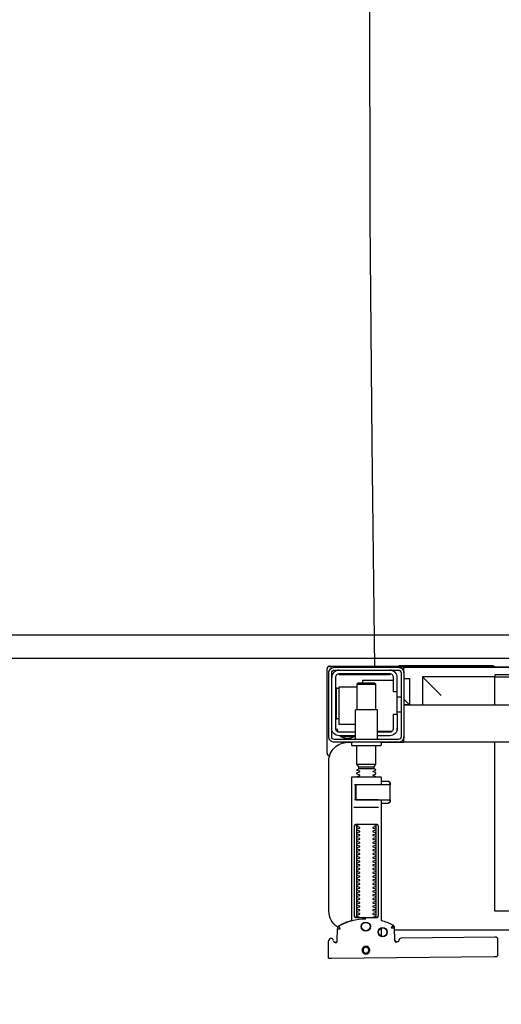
# Model space of a CAD drawing. Header units: millimetres. Extents: x 42924 to 92944, y -369470 to -179866.
# Tile 206 of 256: x 60942 to 60968, y -184023 to -183970. Entities that reach past the tile are written whole.
import ezdxf

# ---------------------------------------------------------------- set-up
doc = ezdxf.new("R2010")
doc.units = ezdxf.units.MM
doc.layers.get('0').update_dxf_attribs({"color": 8})
doc.layers.add('!! 1_zabudowa GK', color=8, linetype='Continuous')
doc.layers.add('!! 2_wypos-sanitarne', color=8, linetype='Continuous')
doc.layers.add('!!_@ wypos sanit nd', color=8, linetype='Continuous', plot=False)
doc.layers.add('E_SAP_ZASIĘG', color=150, linetype='Continuous', plot=False)

# ---------------------------------------------------------------- blocks, each defined once
blk = doc.blocks.new('A$C324a30b8')
for points in [[(0.17552, 0), (0.17692, -0.11958), (0.17797, -0.23916), (0.17832, -0.47832)], [(-0.17552, 0), (0.17552, 0)]]:
    blk.add_lwpolyline(points)
blk.add_ellipse((-0.00018, -0.49476), major_axis=(0, -0.16504), ratio=0.829441, start_param=0, end_param=6.283185)
blk = doc.blocks.new('A$C4ebe9e89')
for points in [[(0.16424, 0.15596), (0.16327, 0.15595), (0.16304, 0.15592), (0.16283, 0.15584), (0.16262, 0.15571), (0.16265, 0.15575), (0.16259, 0.15555), (0.16257, 0.15535, -0.157432), (0.16238, 0.15476), (0.1621, 0.15436, -0.241147), (0.16129, 0.15393), (0.1115, 0.15346), (0.11134, 0.15345), (0.11119, 0.15345), (0.11107, 0.15345), (0.11094, 0.15346), (0.11078, 0.15348), (0.11062, 0.15353), (0.11047, 0.15361), (0.11033, 0.15371), (0.11022, 0.15383), (0.11012, 0.15397), (0.11005, 0.15412), (0.11001, 0.15428), (0.11, 0.15445), (0.10995, 0.16345), (0.11023, 0.16384)], [(0.19647, 0.15658), (0.19626, 0.15656), (0.19605, 0.15648), (0.19585, 0.15635), (0.19566, 0.15614, 0.132231), (0.19551, 0.15564), (0.19546, 0.14909)], [(0.19768, 0.15528, 0.415336), (0.19869, 0.15429)], [(0.19885, 0.1543), (0.19898, 0.1543), (0.19913, 0.15431), (0.19927, 0.15434), (0.19941, 0.1544), (0.19953, 0.15447), (0.19965, 0.15456), (0.19975, 0.15466), (0.20007, 0.15512, 0.158481), (0.20026, 0.15571)], [(0.18031, 0.14393, 0.125713), (0.19466, 0.14774, 0.121439), (0.19519, 0.14823, -0.262119), (0.2, 0.13968), (0.2, 0.05968, -0.414214), (0.19, 0.04968), (0.18752, 0.04968, 0.405519), (0.188, 0.05018), (0.188, 0.05088, 0.414214), (0.1875, 0.05138), (0.1725, 0.05138, 0.414214), (0.172, 0.05088), (0.172, 0.05018, 0.405519), (0.17249, 0.04968, 0.001664), (0.15993, 0.04968)], [(0.172, 0.07232), (0.172, 0.06852, 0.414214), (0.1722, 0.06832), (0.18462, 0.06832), (0.1878, 0.06832, 0.414214), (0.188, 0.06852), (0.188, 0.14485), (0.18885, 0.1451), (0.18969, 0.14537), (0.19052, 0.14568), (0.19134, 0.146), (0.19215, 0.14635), (0.19295, 0.14672), (0.19374, 0.14712), (0.19456, 0.14756), (0.19465, 0.14762), (0.19473, 0.14768), (0.19481, 0.14775), (0.19488, 0.14782), (0.19495, 0.1479), (0.19502, 0.14799)], [(0.17647, 0.09332, 0.182836), (0.17637, 0.09341), (0.17515, 0.09381, 0.050055), (0.175, 0.09408), (0.175, 0.09436, 0.050055), (0.17515, 0.09462), (0.17637, 0.09503, 0.719897), (0.17637, 0.09541), (0.17515, 0.09581, 0.050055), (0.175, 0.09608), (0.175, 0.09636, 0.050055), (0.17515, 0.09662), (0.17637, 0.09703, 0.719897), (0.17637, 0.09741), (0.17515, 0.09781, 0.050055), (0.175, 0.09808), (0.175, 0.09836, 0.050055), (0.17515, 0.09862), (0.17637, 0.09903, 0.719897), (0.17637, 0.09941), (0.17515, 0.09981, 0.050055), (0.175, 0.10008), (0.175, 0.10036, 0.050055), (0.17515, 0.10062), (0.17637, 0.10103, 0.719897), (0.17637, 0.10141), (0.17515, 0.10181, 0.050055), (0.175, 0.10208), (0.175, 0.10236, 0.050055), (0.17515, 0.10262), (0.17637, 0.10303, 0.719897), (0.17637, 0.10341), (0.17515, 0.10381, 0.050055), (0.175, 0.10408), (0.175, 0.10436, 0.050055), (0.17515, 0.10462), (0.17637, 0.10503, 0.719897), (0.17637, 0.10541), (0.17515, 0.10581, 0.050055), (0.175, 0.10608), (0.175, 0.10636, 0.050055), (0.17515, 0.10662), (0.17637, 0.10703, 0.719897), (0.17637, 0.10741), (0.17515, 0.10781, 0.050055), (0.175, 0.10808), (0.175, 0.10836, 0.050055), (0.17515, 0.10862), (0.17637, 0.10903, 0.719897), (0.17637, 0.10941), (0.17515, 0.10981, 0.050055), (0.175, 0.11008), (0.175, 0.11036, 0.050055), (0.17515, 0.11062), (0.17637, 0.11103, 0.719897), (0.17637, 0.11141), (0.17515, 0.11181, 0.050055), (0.175, 0.11208), (0.175, 0.11236, 0.050055), (0.17515, 0.11262), (0.17637, 0.11303, 0.719897), (0.17637, 0.11341), (0.17515, 0.11381, 0.050055), (0.175, 0.11408), (0.175, 0.11436, 0.050055), (0.17515, 0.11462), (0.17637, 0.11503, 0.719897), (0.17637, 0.11541), (0.17515, 0.11581, 0.050055), (0.175, 0.11608), (0.175, 0.11636, 0.050055), (0.17515, 0.11662), (0.17637, 0.11703, 0.719897), (0.17637, 0.11741), (0.17515, 0.11781, 0.050055), (0.175, 0.11808), (0.175, 0.11836, 0.050055), (0.17515, 0.11862), (0.17637, 0.11903, 0.719897), (0.17637, 0.11941), (0.17515, 0.11981, 0.050055), (0.175, 0.12008), (0.175, 0.12036, 0.050055), (0.17515, 0.12062), (0.17637, 0.12103, 0.719897), (0.17637, 0.12141), (0.17515, 0.12181, 0.050055), (0.175, 0.12208), (0.175, 0.12236, 0.050055), (0.17515, 0.12262), (0.17637, 0.12303, 0.719897), (0.17637, 0.12341), (0.17515, 0.12381, 0.050055), (0.175, 0.12408), (0.175, 0.12436, 0.050055), (0.17515, 0.12462), (0.17637, 0.12503, 0.719897), (0.17637, 0.12541), (0.17515, 0.12581, 0.050055), (0.175, 0.12608), (0.175, 0.12636, 0.050055), (0.17515, 0.12662), (0.17637, 0.12703, 0.719897), (0.17637, 0.12741), (0.17515, 0.12781, 0.050055), (0.175, 0.12808), (0.175, 0.12836, 0.050055), (0.17515, 0.12862), (0.17637, 0.12903, 0.719897), (0.17637, 0.12941), (0.17515, 0.12981, 0.050055), (0.175, 0.13008), (0.175, 0.13036, 0.050055), (0.17515, 0.13062), (0.17637, 0.13103, 0.719897), (0.17637, 0.13141), (0.17515, 0.13181, 0.050055), (0.175, 0.13208), (0.175, 0.13236, 0.050055), (0.17515, 0.13262), (0.17637, 0.13303, 0.719897), (0.17637, 0.13341), (0.17515, 0.13381, 0.050055), (0.175, 0.13408), (0.175, 0.13436, 0.050055), (0.17515, 0.13462), (0.17637, 0.13503, 0.719897), (0.17637, 0.13541), (0.17515, 0.13581, 0.050055), (0.175, 0.13608), (0.175, 0.13636, 0.050055), (0.17515, 0.13662), (0.17637, 0.13703, 0.719897), (0.17637, 0.13741), (0.17515, 0.13781, 0.050055), (0.175, 0.13808), (0.175, 0.13836, 0.050055), (0.17515, 0.13862), (0.17637, 0.13903, 0.719897), (0.17637, 0.13941), (0.17515, 0.13981, 0.050055), (0.175, 0.14008), (0.175, 0.14036, 0.050055), (0.17515, 0.14062), (0.17637, 0.14103, 0.719897), (0.17637, 0.14141), (0.17515, 0.14181, 0.050055), (0.175, 0.14208), (0.175, 0.14236, 0.050055), (0.17515, 0.14262), (0.17637, 0.14303, 0.474594), (0.17647, 0.14332)], [(0.18353, 0.14332, 0.474594), (0.18364, 0.14303), (0.18486, 0.14262, 0.050055), (0.185, 0.14236), (0.185, 0.14208, 0.050055), (0.18486, 0.14181), (0.18364, 0.14141, 0.719897), (0.18364, 0.14103), (0.18486, 0.14062, 0.050055), (0.185, 0.14036), (0.185, 0.14008, 0.050055), (0.18486, 0.13981), (0.18364, 0.13941, 0.719897), (0.18364, 0.13903), (0.18486, 0.13862, 0.050055), (0.185, 0.13836), (0.185, 0.13808, 0.050055), (0.18486, 0.13781), (0.18364, 0.13741, 0.719897), (0.18364, 0.13703), (0.18486, 0.13662, 0.050055), (0.185, 0.13636), (0.185, 0.13608, 0.050055), (0.18486, 0.13581), (0.18364, 0.13541, 0.719897), (0.18364, 0.13503), (0.18486, 0.13462, 0.050055), (0.185, 0.13436), (0.185, 0.13408, 0.050055), (0.18486, 0.13381), (0.18364, 0.13341, 0.719897), (0.18364, 0.13303), (0.18486, 0.13262, 0.050055), (0.185, 0.13236), (0.185, 0.13208, 0.050055), (0.18486, 0.13181), (0.18364, 0.13141, 0.719897), (0.18364, 0.13103), (0.18486, 0.13062, 0.050055), (0.185, 0.13036), (0.185, 0.13008, 0.050055), (0.18486, 0.12981), (0.18364, 0.12941, 0.719897), (0.18364, 0.12903), (0.18486, 0.12862, 0.050055), (0.185, 0.12836), (0.185, 0.12808, 0.050055), (0.18486, 0.12781), (0.18364, 0.12741, 0.719897), (0.18364, 0.12703), (0.18486, 0.12662, 0.050055), (0.185, 0.12636), (0.185, 0.12608, 0.050055), (0.18486, 0.12581), (0.18364, 0.12541, 0.719897), (0.18364, 0.12503), (0.18486, 0.12462, 0.050055), (0.185, 0.12436), (0.185, 0.12408, 0.050055), (0.18486, 0.12381), (0.18364, 0.12341, 0.719897), (0.18364, 0.12303), (0.18486, 0.12262, 0.050055), (0.185, 0.12236), (0.185, 0.12208, 0.050055), (0.18486, 0.12181), (0.18364, 0.12141, 0.719897), (0.18364, 0.12103), (0.18486, 0.12062, 0.050055), (0.185, 0.12036), (0.185, 0.12008, 0.050055), (0.18486, 0.11981), (0.18364, 0.11941, 0.719897), (0.18364, 0.11903), (0.18486, 0.11862, 0.050055), (0.185, 0.11836), (0.185, 0.11808, 0.050055), (0.18486, 0.11781), (0.18364, 0.11741, 0.719897), (0.18364, 0.11703), (0.18486, 0.11662, 0.050055), (0.185, 0.11636), (0.185, 0.11608, 0.050055), (0.18486, 0.11581), (0.18364, 0.11541, 0.719897), (0.18364, 0.11503), (0.18486, 0.11462, 0.050055), (0.185, 0.11436), (0.185, 0.11408, 0.050055), (0.18486, 0.11381), (0.18364, 0.11341, 0.719897), (0.18364, 0.11303), (0.18486, 0.11262, 0.050055), (0.185, 0.11236), (0.185, 0.11208, 0.050055), (0.18486, 0.11181), (0.18364, 0.11141, 0.719897), (0.18364, 0.11103), (0.18486, 0.11062, 0.050055), (0.185, 0.11036), (0.185, 0.11008, 0.050055), (0.18486, 0.10981), (0.18364, 0.10941, 0.719897), (0.18364, 0.10903), (0.18486, 0.10862, 0.050055), (0.185, 0.10836), (0.185, 0.10808, 0.050055), (0.18486, 0.10781), (0.18364, 0.10741, 0.719897), (0.18364, 0.10703), (0.18486, 0.10662, 0.050055), (0.185, 0.10636), (0.185, 0.10608, 0.050055), (0.18486, 0.10581), (0.18364, 0.10541, 0.719897), (0.18364, 0.10503), (0.18486, 0.10462, 0.050055), (0.185, 0.10436), (0.185, 0.10408, 0.050055), (0.18486, 0.10381), (0.18364, 0.10341, 0.719897), (0.18364, 0.10303), (0.18486, 0.10262, 0.050055), (0.185, 0.10236), (0.185, 0.10208, 0.050055), (0.18486, 0.10181), (0.18364, 0.10141, 0.719897), (0.18364, 0.10103), (0.18486, 0.10062, 0.050055), (0.185, 0.10036), (0.185, 0.10008, 0.050055), (0.18486, 0.09981), (0.18364, 0.09941, 0.719897), (0.18364, 0.09903), (0.18486, 0.09862, 0.050055), (0.185, 0.09836), (0.185, 0.09808, 0.050055), (0.18486, 0.09781), (0.18364, 0.09741, 0.719897), (0.18364, 0.09703), (0.18486, 0.09662, 0.050055), (0.185, 0.09636), (0.185, 0.09608, 0.050055), (0.18486, 0.09581), (0.18364, 0.09541, 0.719897), (0.18364, 0.09503), (0.18486, 0.09462, 0.050055), (0.185, 0.09436), (0.185, 0.09408, 0.050055), (0.18486, 0.09381), (0.18364, 0.09341, 0.182836), (0.18353, 0.09332)], [(0.18575, 0.07252), (0.18575, 0.08011), (0.18572, 0.08022), (0.18564, 0.08029), (0.18555, 0.08032), (0.18565, 0.0803), (0.18573, 0.08024), (0.18577, 0.08014), (0.18577, 0.07252), (0.18574, 0.07241), (0.18567, 0.07234), (0.18547, 0.07232), (0.18558, 0.07237), (0.18564, 0.07252), (0.18564, 0.08012), (0.18557, 0.08027), (0.18547, 0.08032), (0.16743, 0.08032, 0.414214), (0.16723, 0.08012), (0.16723, 0.07252, 0.414214), (0.16743, 0.07232), (0.18547, 0.07232)], [(0.18556, 0.07232, 0.414213), (0.18576, 0.07252), (0.18575, 0.08011), (0.18575, 0.07252), (0.18572, 0.07241), (0.18565, 0.07234), (0.18555, 0.07232)], [(0.175, 0.06836), (0.175, 0.06812, -0.050055), (0.17515, 0.06786), (0.17636, 0.06745, -0.719897), (0.17636, 0.06707), (0.17515, 0.06666, -0.050055), (0.175, 0.0664), (0.175, 0.06612, -0.050055), (0.17515, 0.06586), (0.17636, 0.06545, -0.719897), (0.17636, 0.06507), (0.17515, 0.06466, -0.050055), (0.175, 0.0644), (0.1759, 0.06388), (0.1759, 0.06282), (0.175, 0.06126), (0.175, 0.05138)], [(0.185, 0.06836), (0.185, 0.06812, 0.050055), (0.18486, 0.06786), (0.18364, 0.06745, 0.719897), (0.18364, 0.06707), (0.18486, 0.06666, 0.050055), (0.185, 0.0664), (0.185, 0.06612, 0.050055), (0.18486, 0.06586), (0.18364, 0.06545, 0.719897), (0.18364, 0.06507), (0.18486, 0.06466, 0.050055), (0.185, 0.0644), (0.1841, 0.06388), (0.1841, 0.06282), (0.185, 0.06126), (0.185, 0.05138)], [(0.20011, 0.05684, 0.126559), (0.19962, 0.05693)], [(0.20099, 0.05547, 0.198909), (0.20055, 0.05654, 0.091301), (0.20011, 0.05684)], [(0.174, 0.04818), (0.174, 0.03288, 0.414214), (0.1745, 0.03238), (0.1855, 0.03238, 0.414214), (0.186, 0.03288), (0.186, 0.04818)], [(0.19375, 0.04656, 0.119096), (0.19, 0.04764, 0.119096), (0.18625, 0.04656)], [(0.16379, 0.04368), (0.1635, 0.04368), (0.1635, 0.04218, -0.414214), (0.1675, 0.04618), (0.174, 0.04618)], [(0.174, 0.04418), (0.1675, 0.04418, 0.414214), (0.1655, 0.04218), (0.1655, 0.03468), (0.1635, 0.03468), (0.1635, 0.01518, 0.414214), (0.1675, 0.01118)], [(0.1635, 0.02268), (0.1655, 0.02268), (0.1655, 0.01518, 0.414214), (0.1675, 0.01318), (0.1945, 0.01318, 0.414214), (0.1965, 0.01518), (0.1965, 0.04218, 0.414214), (0.1945, 0.04418), (0.186, 0.04418)], [(0.19375, 0.04618), (0.19375, 0.04656), (0.18625, 0.04656), (0.18625, 0.04618), (0.1945, 0.04618, -0.414214), (0.1985, 0.04218)], [(0.1945, 0.03721), (0.19515, 0.03722), (0.19542, 0.03722), (0.1956, 0.03722), (0.19567, 0.03722, 0.116465), (0.19589, 0.03728), (0.19601, 0.03733), (0.19601, 0.02063), (0.19589, 0.02068, 0.116465), (0.19567, 0.02074), (0.19542, 0.02074), (0.19515, 0.02074), (0.1945, 0.02075)], [(0.1945, 0.01118, 0.414214), (0.1985, 0.01518)], [(0.11124, 0.00968), (0.11142, 0.00944), (0.11165, 0.00925), (0.11192, 0.0091), (0.1122, 0.00901), (0.1125, 0.00898), (0.1623, 0.00898, 0.326231), (0.16325, 0.00968)], [(0.1987, 0.01002, 0.000114), (0.1987, 0.01002, 0.517015), (0.20003, 0.00909), (0.19993, 0.00905), (0.19983, 0.00903), (0.19971, 0.009), (0.19958, 0.00899), (0.19948, 0.00899), (0.19903, 0.00899), (0.19841, 0.00899), (0.19771, 0.00899), (0.16428, 0.00899), (0.16393, 0.00899), (0.16357, 0.00899), (0.16323, 0.00899), (0.16294, 0.00899), (0.16269, 0.00899), (0.16249, 0.00899), (0.16237, 0.00899)], [(0.20011, 0.00912, 0.091301), (0.20055, 0.00942, 0.198909), (0.20099, 0.01048)]]:
    blk.add_lwpolyline(points, format="xyb")
for points in [[(0.19864, 0.1647), (0.11173, 0.16387)], [(0.20013, 0.1647), (0.20026, 0.15571)], [(0.16386, 0.15607), (0.16409, 0.15602), (0.16425, 0.15596), (0.1644, 0.15586), (0.16453, 0.15574), (0.16463, 0.1556), (0.16471, 0.15544), (0.16476, 0.15527), (0.16478, 0.1551), (0.16496, 0.14854), (0.16497, 0.14842), (0.16498, 0.14832), (0.16501, 0.14822), (0.16503, 0.14812), (0.16507, 0.14802), (0.16511, 0.14793), (0.16516, 0.14784), (0.16521, 0.14775), (0.16528, 0.14767), (0.16535, 0.14758), (0.16542, 0.14751), (0.1655, 0.14744), (0.16558, 0.14737), (0.16567, 0.14731), (0.16576, 0.14726), (0.16651, 0.14688), (0.16727, 0.14651), (0.16803, 0.14617), (0.16881, 0.14585), (0.1696, 0.14555), (0.17039, 0.14527), (0.17119, 0.14502), (0.172, 0.14478), (0.172, 0.08032)], [(0.1651, 0.14871), (0.16492, 0.1553), (0.1649, 0.15547), (0.16485, 0.15563), (0.16478, 0.15579), (0.16468, 0.15592), (0.16455, 0.15604), (0.16441, 0.15614), (0.16425, 0.15621), (0.16409, 0.15626), (0.16391, 0.15627)], [(0.172, 0.15305), (0.172, 0.14874)], [(0.19757, 0.15573), (0.19749, 0.15586), (0.19739, 0.15598), (0.19727, 0.15608), (0.19713, 0.15617), (0.19698, 0.15623), (0.19683, 0.15626), (0.19667, 0.15627), (0.19577, 0.15626)], [(0.16493, 0.14968), (-0.16477, 0.14968)], [(0.17483, 0.14232), (0.17483, 0.09432)], [(0.18523, 0.09432), (0.18523, 0.14232)], [(-0.11847, 0.04968), (-0.11847, 0.13968), (0.11153, 0.13968), (0.11153, 0.04968)], [(0.18662, 0.08432), (0.17345, 0.08432)], [(0.16732, 0.08028), (0.16732, 0.08144), (0.16736, 0.08156), (0.16746, 0.08164), (0.16767, 0.08169)], [(0.16751, 0.08053), (0.16754, 0.08079), (0.16766, 0.08132)], [(0.16811, 0.08203), (0.16776, 0.08162), (0.16776, 0.08196), (0.16779, 0.08207), (0.16786, 0.08214), (0.16797, 0.08218), (0.1681, 0.08219), (0.16822, 0.08219), (0.16842, 0.08221), (0.16887, 0.08232), (0.172, 0.08232)], [(0.16848, 0.08224), (0.16856, 0.0823), (0.16876, 0.08232)], [(0.17371, 0.08032), (0.18481, 0.08032), (0.18637, 0.08032)], [(0.16767, 0.07094), (0.16756, 0.07096), (0.16746, 0.07099), (0.16737, 0.07106), (0.16732, 0.0712), (0.16732, 0.07235)], [(0.16766, 0.07131), (0.16754, 0.07185), (0.16751, 0.0721)], [(0.172, 0.07032), (0.16887, 0.07032), (0.16842, 0.07042), (0.16831, 0.07044), (0.1682, 0.07044), (0.16806, 0.07045), (0.16795, 0.07046), (0.16783, 0.07052), (0.16776, 0.07067), (0.16776, 0.07101), (0.16811, 0.07061)], [(0.16876, 0.07032), (0.16866, 0.07032), (0.16848, 0.0704)], [(0.18558, 0.07232), (0.18637, 0.07232)], [(0.1759, 0.06388), (0.1841, 0.06388)], [(0.185, 0.06126), (0.175, 0.06126)], [(0.1841, 0.06282), (0.1759, 0.06282)], [(0.19963, 0.05696), (0.19976, 0.05695), (0.19988, 0.05692), (0.20001, 0.05688)], [(0.20099, 0.05547), (0.20099, 0.01048)], [(-0.16, 0.04668), (-0.16, 0.04968), (0.16, 0.04968), (0.16, 0.04668)], [(0.16, 0.03368), (0.16, 0.04568)], [(0.1635, 0.03468), (0.1635, 0.04218)], [(0.174, 0.04368), (0.16618, 0.04368)], [(0.167, 0.04412), (0.16693, 0.04403), (0.16687, 0.04393), (0.16681, 0.04381), (0.16675, 0.04368)], [(0.19499, 0.04412), (0.19506, 0.04404), (0.19512, 0.04395), (0.19517, 0.04385), (0.19521, 0.04376), (0.19525, 0.04365), (0.19528, 0.04355), (0.19531, 0.04344), (0.19533, 0.04333), (0.19535, 0.04322), (0.19537, 0.04311), (0.19538, 0.04301), (0.19539, 0.04291), (0.19538, 0.04281), (0.19547, 0.04278), (0.19557, 0.04278), (0.19568, 0.04278), (0.19578, 0.04278), (0.19589, 0.04278), (0.19613, 0.04278), (0.19616, 0.04288), (0.19615, 0.04299), (0.19613, 0.04311), (0.19609, 0.04324), (0.19605, 0.04336), (0.19594, 0.04357)], [(0.186, 0.04018), (0.1945, 0.04018), (0.1945, 0.02018), (0.185, 0.02018)], [(0.19591, 0.03729), (0.19602, 0.03729), (0.19616, 0.03729), (0.19632, 0.03729), (0.1965, 0.03729)], [(0.1615, 0.03368), (0.1635, 0.03368)], [(0.175, 0.03238), (0.175, 0.01872), (0.1755, 0.01822), (0.1845, 0.01822), (0.185, 0.01872), (0.185, 0.03238)], [(0.16, 0.02668), (0.157, 0.02968), (0.16, 0.02968), (-0.16, 0.02968), (-0.157, 0.02968), (-0.16, 0.02668)], [(0.11153, 0.02968), (0.11153, 0.01468), (0.15, 0.01468)], [(0.14, 0.02468), (0.15, 0.01468), (0.15, 0.02968)], [(0.16, 0.01568), (0.157, 0.01568), (0.157, 0.02968)], [(0.1615, 0.02568), (0.1635, 0.02568)], [(0.1655, 0.01668), (0.182, 0.01668), (0.182, 0.01822)], [(0.185, 0.01872), (0.175, 0.01872)], [(0.1965, 0.02067), (0.19632, 0.02067), (0.19616, 0.02067), (0.19602, 0.02067), (0.19591, 0.02067)], [(0.16, 0.01268), (0.16, 0.00968), (0.03305, 0.00968)], [(0.16722, 0.01368), (0.19467, 0.01368), (0.19478, 0.01368)], [(0.17, 0.01318), (0.17, 0.01368)], [(0.174, 0.01318), (0.174, 0.01368)]]:
    blk.add_lwpolyline(points)
for points in [[(0.18024, 0.15848), (0.18044, 0.15849), (0.18064, 0.15852), (0.18084, 0.15857), (0.18103, 0.15864), (0.18121, 0.15873), (0.18138, 0.15883), (0.18154, 0.15895), (0.18168, 0.15909), (0.18182, 0.15924), (0.18194, 0.1594), (0.18204, 0.15958), (0.18212, 0.15976), (0.18219, 0.15995), (0.18224, 0.16014), (0.18226, 0.16034), (0.18227, 0.16054), (0.18226, 0.16075), (0.18223, 0.16094), (0.18218, 0.16114), (0.18211, 0.16133), (0.18202, 0.16151), (0.18191, 0.16168), (0.18179, 0.16184), (0.18166, 0.16199), (0.18151, 0.16212), (0.18134, 0.16224), (0.18117, 0.16234), (0.18099, 0.16242), (0.1808, 0.16249), (0.1806, 0.16254), (0.1804, 0.16256), (0.1802, 0.16257), (0.18, 0.16256), (0.1798, 0.16253), (0.17961, 0.16248), (0.17942, 0.16241), (0.17924, 0.16232), (0.17907, 0.16222), (0.17891, 0.1621), (0.17876, 0.16196), (0.17863, 0.16181), (0.17851, 0.16165), (0.17841, 0.16147), (0.17832, 0.16129), (0.17826, 0.1611), (0.17821, 0.1609), (0.17818, 0.16071), (0.17818, 0.1605), (0.17819, 0.1603), (0.17822, 0.16011), (0.17827, 0.15991), (0.17834, 0.15972), (0.17843, 0.15954), (0.17853, 0.15937), (0.17865, 0.15921), (0.17879, 0.15906), (0.17894, 0.15893), (0.1791, 0.15881), (0.17928, 0.15871), (0.17946, 0.15863), (0.17965, 0.15856), (0.17984, 0.15851), (0.18004, 0.15849)], [(0.18024, 0.15897), (0.18039, 0.15898), (0.18054, 0.159), (0.18068, 0.15904), (0.18083, 0.15909), (0.18096, 0.15916), (0.18109, 0.15924), (0.18121, 0.15933), (0.18133, 0.15943), (0.18143, 0.15955), (0.18152, 0.15967), (0.18159, 0.1598), (0.18166, 0.15994), (0.18171, 0.16008), (0.18174, 0.16023), (0.18176, 0.16038), (0.18177, 0.16053), (0.18176, 0.16068), (0.18174, 0.16084), (0.1817, 0.16098), (0.18165, 0.16113), (0.18158, 0.16126), (0.1815, 0.16139), (0.18141, 0.16151), (0.1813, 0.16162), (0.18119, 0.16173), (0.18107, 0.16182), (0.18094, 0.16189), (0.1808, 0.16196), (0.18066, 0.16201), (0.18051, 0.16204), (0.18036, 0.16206), (0.18021, 0.16207), (0.18005, 0.16206), (0.1799, 0.16204), (0.17976, 0.162), (0.17961, 0.16194), (0.17948, 0.16188), (0.17935, 0.1618), (0.17923, 0.16171), (0.17911, 0.1616), (0.17901, 0.16149), (0.17892, 0.16137), (0.17885, 0.16124), (0.17878, 0.1611), (0.17873, 0.16095), (0.1787, 0.16081), (0.17868, 0.16066), (0.17867, 0.1605), (0.17868, 0.16035), (0.1787, 0.1602), (0.17874, 0.16005), (0.17879, 0.15991), (0.17886, 0.15977), (0.17894, 0.15964), (0.17903, 0.15952), (0.17914, 0.15941), (0.17925, 0.15931), (0.17937, 0.15922), (0.1795, 0.15914), (0.17964, 0.15908), (0.17978, 0.15903), (0.17993, 0.159), (0.18008, 0.15897)], [(0.16587, 0.14754), (0.16582, 0.14756), (0.16577, 0.1476), (0.16573, 0.14763), (0.16568, 0.14767), (0.16563, 0.14771), (0.16558, 0.14776), (0.16553, 0.14781), (0.16549, 0.14786), (0.16544, 0.14791), (0.1654, 0.14797), (0.16536, 0.14803), (0.16533, 0.14809), (0.16529, 0.14815), (0.16526, 0.14821), (0.16524, 0.14828), (0.16521, 0.14834), (0.16519, 0.14841), (0.16517, 0.14847), (0.16516, 0.14854), (0.16515, 0.1486), (0.16514, 0.14866), (0.16513, 0.14872), (0.16513, 0.14877), (0.16518, 0.14879), (0.16643, 0.14884), (0.16648, 0.14884), (0.16654, 0.14884), (0.16659, 0.14886), (0.16664, 0.14883), (0.16661, 0.14879), (0.16658, 0.14874), (0.16656, 0.14869), (0.16653, 0.14863), (0.16594, 0.14754)], [(0.18533, 0.14332), (0.18542, 0.14331), (0.1855, 0.1433), (0.18559, 0.14329), (0.18567, 0.14326), (0.18575, 0.14323), (0.18583, 0.14319), (0.18591, 0.14314), (0.18598, 0.14308), (0.18604, 0.14302), (0.1861, 0.14294), (0.18615, 0.14286), (0.18619, 0.14276), (0.18623, 0.14266), (0.18626, 0.14255), (0.18627, 0.14243), (0.18628, 0.14232), (0.18628, 0.09432), (0.18627, 0.0942), (0.18626, 0.09409), (0.18623, 0.09398), (0.18619, 0.09387), (0.18615, 0.09378), (0.1861, 0.09369), (0.18604, 0.09362), (0.18598, 0.09355), (0.18591, 0.09349), (0.18583, 0.09344), (0.18575, 0.0934), (0.18567, 0.09337), (0.18559, 0.09335), (0.1855, 0.09333), (0.18542, 0.09332), (0.18533, 0.09332), (0.17475, 0.09332), (0.17466, 0.09332), (0.17457, 0.09333), (0.17449, 0.09335), (0.1744, 0.09337), (0.17432, 0.0934), (0.17424, 0.09344), (0.17416, 0.09349), (0.17409, 0.09355), (0.17403, 0.09362), (0.17397, 0.09369), (0.17392, 0.09378), (0.17387, 0.09387), (0.17384, 0.09398), (0.17381, 0.09409), (0.17379, 0.0942), (0.17379, 0.09432), (0.17379, 0.14232), (0.17379, 0.14243), (0.17381, 0.14255), (0.17384, 0.14266), (0.17387, 0.14276), (0.17392, 0.14286), (0.17397, 0.14294), (0.17403, 0.14302), (0.17409, 0.14308), (0.17416, 0.14314), (0.17424, 0.14319), (0.17432, 0.14323), (0.1744, 0.14326), (0.17449, 0.14329), (0.17457, 0.1433), (0.17466, 0.14331), (0.17475, 0.14332)], [(-0.11847, 0.01368), (0.11153, 0.01368), (0.11153, 0.01468), (-0.11847, 0.01468)]]:
    blk.add_lwpolyline(points, close=True)
for points in [[(0.19546, 0.14908), (0.19546, 0.14908), (0.19546, 0.14908), (0.19546, 0.14909), (0.19546, 0.14909), (0.19546, 0.14909), (0.19546, 0.14909), (0.19546, 0.14909), (0.19546, 0.14909), (0.19546, 0.14909), (0.19546, 0.14909), (0.19546, 0.14909), (0.19546, 0.14909), (0.19546, 0.14909), (0.19546, 0.14909), (0.19546, 0.14909), (0.19546, 0.14909), (0.19546, 0.14909), (0.19546, 0.14909), (0.19546, 0.14909), (0.19546, 0.14908), (0.19546, 0.14908), (0.19546, 0.14908), (0.19546, 0.14908), (0.19546, 0.14908), (0.19546, 0.14908), (0.19546, 0.14908), (0.19546, 0.14908), (0.19546, 0.14908), (0.19546, 0.14908), (0.19546, 0.14908), (0.19546, 0.14908), (0.19546, 0.14908), (0.19546, 0.14908), (0.19546, 0.14908), (0.19546, 0.14908), (0.19546, 0.14908), (0.19546, 0.14909), (0.19545, 0.14909), (0.19545, 0.14909), (0.19545, 0.14909), (0.19545, 0.14909), (0.19545, 0.14909), (0.19545, 0.14909), (0.19545, 0.14909), (0.19545, 0.14909), (0.19544, 0.14909), (0.19544, 0.14908), (0.19544, 0.14908), (0.19544, 0.14908), (0.19544, 0.14908), (0.19543, 0.14908), (0.19543, 0.14908), (0.19543, 0.14908), (0.19543, 0.14908), (0.19543, 0.14908), (0.19543, 0.14908), (0.19543, 0.14908), (0.19542, 0.14908), (0.19542, 0.14908), (0.19542, 0.14908), (0.19542, 0.14908), (0.19542, 0.14908), (0.19541, 0.14908), (0.19541, 0.14908), (0.19541, 0.14908), (0.19541, 0.14908), (0.19541, 0.14908), (0.1954, 0.14908), (0.1954, 0.14908), (0.1954, 0.14908), (0.19539, 0.14908), (0.19539, 0.14908), (0.19538, 0.14909), (0.19537, 0.14909), (0.19537, 0.14909), (0.19536, 0.14909), (0.19536, 0.14909), (0.19536, 0.14909), (0.19535, 0.14909), (0.19535, 0.14909), (0.19534, 0.14909), (0.19534, 0.14909), (0.19533, 0.14909), (0.19533, 0.14909), (0.19532, 0.14909), (0.19531, 0.14909), (0.19531, 0.14909), (0.1953, 0.14909), (0.19529, 0.14909), (0.19529, 0.14909), (0.19528, 0.14909), (0.19527, 0.14909), (0.19527, 0.14909), (0.19526, 0.14909), (0.19525, 0.14909), (0.19524, 0.14909), (0.19524, 0.14909), (0.19523, 0.14909), (0.19522, 0.14909), (0.19521, 0.14909), (0.1952, 0.14909), (0.19519, 0.14909), (0.19518, 0.14909), (0.19517, 0.14909), (0.19516, 0.14909), (0.19516, 0.14909), (0.19515, 0.14909), (0.19514, 0.14909), (0.19513, 0.14909), (0.19512, 0.14909), (0.19511, 0.14909), (0.1951, 0.14909), (0.19508, 0.14909), (0.19507, 0.14909), (0.19506, 0.14909), (0.19505, 0.14909), (0.19504, 0.14909), (0.19503, 0.14909), (0.19502, 0.14909), (0.19501, 0.14909), (0.195, 0.14909), (0.19499, 0.14909), (0.19497, 0.14909), (0.19496, 0.14909), (0.19495, 0.14909), (0.19494, 0.1491), (0.19493, 0.1491), (0.19491, 0.1491), (0.1949, 0.1491), (0.19489, 0.1491), (0.19488, 0.1491), (0.19486, 0.1491), (0.19485, 0.1491), (0.19484, 0.1491), (0.19483, 0.1491), (0.19481, 0.1491), (0.19469, 0.1491), (0.19464, 0.1491), (0.19459, 0.1491), (0.19456, 0.1491), (0.19453, 0.1491), (0.19451, 0.1491), (0.19448, 0.1491), (0.19446, 0.1491), (0.19443, 0.1491), (0.19441, 0.1491), (0.19438, 0.1491), (0.19435, 0.1491), (0.19433, 0.1491), (0.19431, 0.1491), (0.19428, 0.1491), (0.19427, 0.1491), (0.19426, 0.1491), (0.19423, 0.1491), (0.19422, 0.1491), (0.19421, 0.1491), (0.1942, 0.1491), (0.19418, 0.1491), (0.19418, 0.1491), (0.19417, 0.1491), (0.19417, 0.1491), (0.19416, 0.1491), (0.19416, 0.1491), (0.19415, 0.14911), (0.19414, 0.14911), (0.19414, 0.14911), (0.19413, 0.14911), (0.19413, 0.14911), (0.19412, 0.14911), (0.19412, 0.14911), (0.19412, 0.14911), (0.19411, 0.14911), (0.19411, 0.1491), (0.1941, 0.1491), (0.1941, 0.1491), (0.1941, 0.1491), (0.19409, 0.1491), (0.19409, 0.1491), (0.19409, 0.1491), (0.19409, 0.1491), (0.19408, 0.1491), (0.19408, 0.1491), (0.19408, 0.1491), (0.19407, 0.1491), (0.19407, 0.1491), (0.19406, 0.1491), (0.19406, 0.1491), (0.19406, 0.1491), (0.19406, 0.1491), (0.19405, 0.1491), (0.19405, 0.1491), (0.19405, 0.1491), (0.19405, 0.14911), (0.19404, 0.14911), (0.19404, 0.14911), (0.19404, 0.14911), (0.19403, 0.14911), (0.19403, 0.14911), (0.19402, 0.14912), (0.19402, 0.14912), (0.19402, 0.14912), (0.19401, 0.14912), (0.19401, 0.14912), (0.19401, 0.14912), (0.194, 0.14912), (0.194, 0.14912), (0.194, 0.14912), (0.194, 0.14912), (0.194, 0.14912), (0.194, 0.14912), (0.194, 0.14912), (0.19399, 0.14912), (0.19399, 0.14912), (0.19399, 0.14912), (0.19399, 0.14912), (0.19399, 0.14912), (0.19399, 0.14912), (0.19398, 0.14912), (0.19398, 0.14912), (0.19398, 0.14911), (0.19398, 0.14911), (0.19398, 0.14911), (0.19398, 0.14911), (0.19397, 0.14911), (0.19397, 0.14911), (0.19397, 0.1491), (0.19397, 0.1491), (0.19397, 0.1491), (0.19397, 0.1491), (0.19397, 0.1491), (0.19397, 0.14909), (0.19397, 0.14909), (0.19397, 0.14909), (0.19397, 0.14909), (0.19397, 0.14908), (0.19397, 0.14908), (0.19397, 0.14908), (0.19397, 0.14908), (0.19397, 0.14908), (0.19397, 0.14907), (0.19397, 0.14907), (0.19397, 0.14907), (0.19397, 0.14907), (0.19397, 0.14907), (0.19398, 0.14906), (0.19398, 0.14906), (0.19398, 0.14906), (0.19398, 0.14906), (0.19398, 0.14906), (0.19398, 0.14905), (0.19399, 0.14905), (0.19399, 0.14905), (0.19399, 0.14905), (0.194, 0.14904), (0.194, 0.14904), (0.19401, 0.14903), (0.19401, 0.14903), (0.19401, 0.14903), (0.19402, 0.14902), (0.19402, 0.14902), (0.19402, 0.14902), (0.19403, 0.14901), (0.19403, 0.14901), (0.19403, 0.14901), (0.19403, 0.149), (0.19403, 0.149), (0.19403, 0.149), (0.19404, 0.14899), (0.19404, 0.14899), (0.19404, 0.14899), (0.19404, 0.14899), (0.19404, 0.14898), (0.19404, 0.14898), (0.19404, 0.14898), (0.19405, 0.14897), (0.19405, 0.14897), (0.19405, 0.14897), (0.19405, 0.14896), (0.19405, 0.14896), (0.19406, 0.14895), (0.19406, 0.14895), (0.19406, 0.14895), (0.19406, 0.14894), (0.19407, 0.14894), (0.19407, 0.14893), (0.19407, 0.14893), (0.19408, 0.14892), (0.19408, 0.14891), (0.19409, 0.1489), (0.19409, 0.14889), (0.1941, 0.14888), (0.1941, 0.14887), (0.19411, 0.14886), (0.19412, 0.14884), (0.19414, 0.14881), (0.19416, 0.14877), (0.19418, 0.14873), (0.19419, 0.14871), (0.1942, 0.1487), (0.19421, 0.14868), (0.19422, 0.14866), (0.19423, 0.14864), (0.19434, 0.14845), (0.19435, 0.14844), (0.19435, 0.14842), (0.19436, 0.1484), (0.19437, 0.14839), (0.19438, 0.14837), (0.19439, 0.14836), (0.1944, 0.14834), (0.19441, 0.14832), (0.19441, 0.14831), (0.19442, 0.14829), (0.19443, 0.14828), (0.19444, 0.14826), (0.19445, 0.14825), (0.19446, 0.14823), (0.19446, 0.14822), (0.19447, 0.14821), (0.19448, 0.14819), (0.19449, 0.14818), (0.19449, 0.14816), (0.1945, 0.14815), (0.19451, 0.14814), (0.19452, 0.14813), (0.19452, 0.14811), (0.19453, 0.1481), (0.19454, 0.14809), (0.19454, 0.14808), (0.19455, 0.14806), (0.19456, 0.14805), (0.19456, 0.14804), (0.19457, 0.14803), (0.19457, 0.14802), (0.19458, 0.14801), (0.19458, 0.148), (0.19459, 0.14799), (0.1946, 0.14798), (0.1946, 0.14797), (0.19461, 0.14796), (0.19461, 0.14795), (0.19462, 0.14794), (0.19462, 0.14793), (0.19463, 0.14792), (0.19463, 0.14791), (0.19463, 0.1479), (0.19464, 0.1479), (0.19464, 0.14789), (0.19465, 0.14788), (0.19465, 0.14787), (0.19465, 0.14787), (0.19466, 0.14786), (0.19466, 0.14785), (0.19466, 0.14785), (0.19467, 0.14784), (0.19467, 0.14784), (0.19467, 0.14783), (0.19468, 0.14783), (0.19468, 0.14782), (0.19468, 0.14782), (0.19468, 0.14782), (0.19468, 0.14781), (0.19468, 0.14781), (0.19468, 0.14781), (0.19468, 0.14781), (0.19469, 0.14781), (0.19469, 0.1478), (0.19469, 0.1478), (0.19469, 0.1478), (0.19469, 0.1478), (0.19469, 0.1478), (0.19469, 0.1478), (0.19469, 0.1478), (0.19469, 0.14779), (0.19469, 0.14779), (0.19469, 0.14779), (0.19469, 0.14779), (0.19469, 0.14779), (0.19469, 0.14779), (0.19469, 0.14779), (0.19469, 0.14779), (0.19469, 0.14779), (0.19469, 0.14779), (0.19469, 0.14779), (0.19469, 0.14779), (0.19469, 0.14779), (0.19469, 0.14779), (0.19469, 0.14779), (0.19469, 0.14779), (0.19469, 0.14778), (0.19469, 0.14778), (0.19469, 0.14778), (0.19469, 0.14778), (0.19469, 0.14778), (0.19469, 0.14778), (0.19469, 0.14778), (0.19469, 0.14778), (0.19469, 0.14778), (0.19469, 0.14778), (0.19469, 0.14778), (0.19469, 0.14778), (0.19469, 0.14778), (0.19469, 0.14778), (0.19469, 0.14778), (0.19469, 0.14778), (0.19469, 0.14778), (0.19469, 0.14778), (0.19469, 0.14778), (0.19469, 0.14778), (0.19469, 0.14778), (0.19469, 0.14778), (0.19469, 0.14778), (0.19469, 0.14778), (0.1947, 0.14778, 0.269557)], [(0.16, 0.01268), (0.16, 0.04668, -0.414214), (0.163, 0.04968), (0.197, 0.04968, -0.414214), (0.2, 0.04668), (0.2, 0.01268, -0.414214), (0.197, 0.00968), (0.163, 0.00968, -0.414214)], [(0.1985, 0.04668), (0.1985, 0.01268, -0.414214), (0.197, 0.01118), (0.163, 0.01118, -0.414214), (0.1615, 0.01268), (0.1615, 0.04668, -0.414214), (0.163, 0.04818), (0.197, 0.04818, -0.414214)]]:
    blk.add_lwpolyline(points, format="xyb", close=True)
for centre, radius in [((0.17129, 0.1509), 0.00247), ((0.17129, 0.15089), 0.00227), ((0.18031, 0.14798), 0.00247), ((0.18031, 0.14798), 0.00227)]:
    blk.add_circle(centre, radius)
for centre, major_axis, ratio, start_param, end_param in [((0.11145, 0.16346), (-0.0015, -0.00001), 0.008666, 6.276938, 6.283143), ((0.11173, 0.16385), (0.0015, 0.00001), 0.008666, 1.564549, 3.135353), ((0.19863, 0.16469), (0.0015, 0.00001), 0.008666, 0.000034, 1.564556), ((0.16326, 0.15695), (0.00001, -0.001), 0.006244, 0, 0.008667), ((0.19846, 0.15618), (-0.000892, -0.000453), 0.001081, 6.273741, 6.283185), ((0.19868, 0.15529), (-0.001, -0.00001), 0.00236, 6.276941, 6.283185), ((0.19849, 0.1543), (0.000501, 0.000005), 0.008666, 5.12776, 5.491123), ((0.19868, 0.15529), (0.000013, -0.001), 0.403131, 6.273715, 6.283185), ((0.19883, 0.1553), (0.000018, -0.001), 0.702652, 6.271005, 6.283185), ((0.19876, 0.15569), (0.0015, 0.00002), 0.011557, 6.27692, 6.283202), ((0.17484, 0.14232), (0, 0.001), 0.006244, 0, 1.570796), ((0.18031, 0.14443), (0.000005, -0.0005), 0.006244, 0, 0.008667), ((0.18524, 0.14232), (0, -0.001), 0.006244, 3.141593, 4.712389), ((0.17484, 0.09432), (0, -0.001), 0.006244, 4.712389, 6.283185), ((0.18524, 0.09432), (0, -0.001), 0.006244, 4.712389, 6.283185), ((0.16768, 0.08149), (-0.000013, 0.0002), 0.199357, 6.276703, 6.276744), ((0.16768, 0.07114), (-0.000013, -0.0002), 0.199357, 0.006339, 0.00638)]:
    blk.add_ellipse(centre, major_axis=major_axis, ratio=ratio, start_param=start_param, end_param=end_param)

msp = doc.modelspace()

# ---------------------------------------------------------------- linework, layer by layer
at = {"layer": '!! 1_zabudowa GK'}
for points in [[(61135.43682, -184002.8878), (60824.56735, -184002.8878)], [(61135.43682, -184004.1378), (60824.56735, -184004.1378)]]:
    msp.add_lwpolyline(points, dxfattribs=at)
at = {"layer": 'E_SAP_ZASIĘG'}
msp.add_circle((61459.23087, -184571.00094), 600, dxfattribs=at)

# ---------------------------------------------------------------- block references
at = {"layer": '!! 2_wypos-sanitarne', "xscale": 100, "yscale": 100, "zscale": 100, "rotation": 180}
msp.add_blockref('A$C324a30b8', (60978.45602, -184004.60875), dxfattribs=at)
at = {"layer": '!!_@ wypos sanit nd', "xscale": 100, "yscale": 100, "zscale": 100, "rotation": 180}
msp.add_blockref('A$C4ebe9e89', (60978.45602, -184003.64075), dxfattribs=at)

doc.saveas('drawing.dxf')
